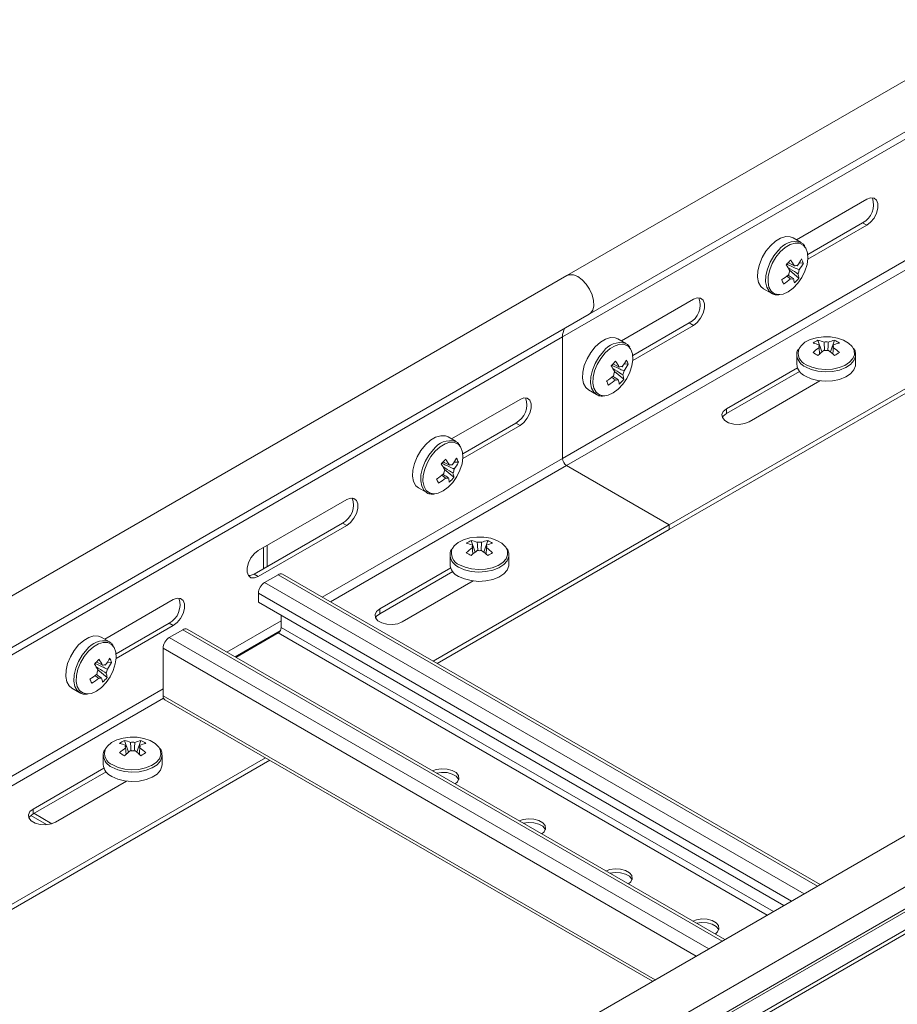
# Model space of a CAD drawing. Header units: millimetres. Extents: x -6 to 5206, y -8403 to -276.
# Tile 46 of 65: x 568 to 747, y -2610 to -2409. Entities that reach past the tile are written whole.
import ezdxf

# ---------------------------------------------------------------- set-up
doc = ezdxf.new("R2010")
doc.units = ezdxf.units.MM

msp = doc.modelspace()

# ---------------------------------------------------------------- linework, layer by layer
at = {"color": 7, "linetype": 'Continuous', "lineweight": 15}
for p, q in [((1945.48, -1730.3), (679.76, -2460.98)), ((684.31, -2468.86), (1950.03, -1738.18)), ((678.87, -2473.47), (1944.59, -1742.79)), ((740.92, -2445.4), (726.59, -2453.68)), ((700.65, -2511.8), (807.46, -2450.14)), ((700.65, -2512.78), (808.31, -2450.63)), ((728.9, -2456.67), (740.07, -2450.22)), ((728.91, -2457.64), (740.92, -2450.71)), ((740.07, -2450.22), (740.92, -2450.71)), ((727.53, -2454.22), (725.89, -2453.27)), ((727.53, -2454.22), (727.44, -2454.17)), ((727.99, -2458.43), (727.14, -2458.37)), ((679.76, -2460.98), (292.97, -2684.27)), ((727.08, -2461.5), (725.2, -2459.92)), ((719.89, -2463.66), (721.53, -2464.61)), ((705.57, -2465.81), (690.88, -2474.29)), ((297.52, -2692.15), (684.31, -2468.86)), ((693.19, -2477.29), (704.72, -2470.63)), ((693.2, -2478.26), (705.57, -2471.12)), ((704.72, -2470.63), (705.57, -2471.12)), ((292.09, -2696.76), (678.87, -2473.47)), ((678.87, -2473.47), (678.87, -2498.25)), ((691.82, -2474.83), (690.18, -2473.88)), ((691.82, -2474.83), (691.73, -2474.78)), ((730.96, -2474.16), (731.79, -2476.54)), ((731.2, -2475.12), (731.22, -2475.44)), ((734.33, -2474.16), (733.51, -2476.54)), ((726.65, -2477.14), (726.65, -2479.04)), ((738.65, -2479.04), (738.65, -2477.14)), ((692.28, -2479.04), (691.44, -2478.99)), ((726.78, -2479.77), (712.32, -2488.13)), ((691.37, -2482.11), (689.49, -2480.53)), ((727.21, -2480.51), (712.32, -2489.11)), ((716.91, -2490.78), (731.38, -2482.43)), ((684.18, -2484.28), (685.83, -2485.23)), ((670.21, -2486.22), (656.23, -2494.29)), ((712.32, -2489.11), (712.32, -2488.13)), ((669.36, -2491.04), (658.54, -2497.29)), ((658.56, -2498.26), (670.21, -2491.53)), ((670.21, -2491.53), (669.36, -2491.04)), ((657.18, -2494.84), (655.53, -2493.89)), ((657.18, -2494.84), (657.08, -2494.79)), ((657.63, -2499.04), (656.79, -2498.99)), ((679.72, -2499.72), (700.65, -2511.8)), ((913.14, -2499.51), (708.08, -2617.89)), ((913.84, -2499.92), (708.78, -2618.3)), ((656.72, -2502.11), (654.84, -2500.54)), ((649.53, -2504.28), (651.18, -2505.23)), ((634.86, -2506.63), (616.82, -2517.04)), ((634.01, -2511.45), (615.98, -2521.86)), ((616.82, -2522.35), (634.86, -2511.94)), ((634.86, -2511.94), (634.01, -2511.45)), ((652.49, -2539.6), (700.65, -2511.8)), ((700.65, -2511.8), (700.65, -2512.78)), ((653.34, -2540.09), (700.65, -2512.78)), ((618.63, -2520.33), (618.63, -2516)), ((660.25, -2514.98), (661.08, -2517.36)), ((660.49, -2515.94), (660.51, -2516.26)), ((663.62, -2514.98), (662.8, -2517.36)), ((617.92, -2520.53), (617.92, -2516.41)), ((655.94, -2517.96), (655.94, -2519.86)), ((667.94, -2519.86), (667.94, -2517.96)), ((616.82, -2522.35), (615.98, -2521.86)), ((617.91, -2520.74), (617.92, -2520.53)), ((618.13, -2523.56), (620.89, -2521.97)), ((731.43, -2585.17), (621.79, -2521.88)), ((656.07, -2520.6), (641.61, -2528.95)), ((641.61, -2529.93), (656.5, -2521.33)), ((646.2, -2531.6), (660.67, -2523.25)), ((616.86, -2527.56), (616.86, -2525.77)), ((599.5, -2527.04), (585.52, -2535.11)), ((724.04, -2589.44), (616.86, -2527.56)), ((641.61, -2529.93), (641.61, -2528.95)), ((598.65, -2531.86), (587.83, -2538.11)), ((599.5, -2532.35), (598.65, -2531.86)), ((621.53, -2530.26), (621.53, -2532.74)), ((587.85, -2539.08), (599.5, -2532.35)), ((598.69, -2534.79), (601.44, -2533.2)), ((711.98, -2596.4), (602.34, -2533.11)), ((620.89, -2533.84), (612.25, -2538.83)), ((586.47, -2535.66), (584.82, -2534.71)), ((586.47, -2535.66), (586.37, -2535.61)), ((813.16, -2537.99), (426.37, -2761.28)), ((597.41, -2546.66), (597.41, -2536.99)), ((586.92, -2539.86), (586.08, -2539.81)), ((586.01, -2542.93), (584.13, -2541.36)), ((431.12, -2769.02), (817.91, -2545.73)), ((578.82, -2545.1), (580.47, -2546.05)), ((597.79, -2547.49), (697.25, -2604.9)), ((431.25, -2773.43), (818.03, -2550.14)), ((431.49, -2773.86), (818.28, -2550.58)), ((589.54, -2555.8), (590.37, -2558.18)), ((592.91, -2555.8), (592.09, -2558.18)), ((589.78, -2556.77), (589.8, -2557.08)), ((440.36, -2662.07), (618.31, -2559.33)), ((441.21, -2662.56), (619.16, -2559.82)), ((585.23, -2558.78), (585.23, -2560.68)), ((597.23, -2560.68), (597.23, -2558.78)), ((585.36, -2561.42), (570.9, -2569.77)), ((570.9, -2570.75), (585.79, -2562.15)), ((575.49, -2572.42), (589.96, -2564.07)), ((570.9, -2570.75), (570.9, -2569.77)), ((573.65, -2572.95), (570.43, -2571.09)), ((574.72, -2572.75), (571.07, -2570.64))]:
    msp.add_line(p, q, dxfattribs=at)
at = {"color": 8, "linetype": 'Continuous', "lineweight": 15}
for p, q in [((678.87, -2498.25), (786.56, -2436.08)), ((679.72, -2499.72), (786.67, -2437.98)), ((629.86, -2526.54), (678.87, -2498.25)), ((631.56, -2527.52), (679.72, -2499.72)), ((618.1, -2520.64), (617.92, -2520.53)), ((730.9, -2585.48), (620.89, -2521.97)), ((728.14, -2587.07), (618.13, -2523.56)), ((725.59, -2588.54), (616.86, -2525.77)), ((610.42, -2537.77), (621.53, -2531.35)), ((711.45, -2596.7), (601.44, -2533.2)), ((612.11, -2538.75), (621.29, -2533.45)), ((720.62, -2591.41), (620.89, -2533.84)), ((721.89, -2590.68), (621.53, -2532.74)), ((708.69, -2598.3), (598.69, -2534.79)), ((706.15, -2599.77), (597.41, -2536.99)), ((417.73, -2649), (597.41, -2545.27)), ((419.43, -2649.98), (597.51, -2547.18)), ((697.78, -2604.6), (597.41, -2546.66))]:
    msp.add_line(p, q, dxfattribs=at)
at = {"color": 7, "linetype": 'Continuous', "lineweight": 15, "flags": 128}
for points in [[(740.92, -2450.71), (741.71, -2450.1), (742.4, -2449.24), (742.91, -2448.24), (743.18, -2447.21), (743.18, -2446.29), (742.91, -2445.58), (742.4, -2445.17), (741.71, -2445.11), (740.92, -2445.4)], [(725.89, -2453.27), (725.33, -2453.05), (724.39, -2453.02), (723.36, -2453.33), (722.3, -2453.96), (721.27, -2454.87)], [(721.27, -2454.87), (720.35, -2456.01), (719.58, -2457.31), (719.02, -2458.68), (718.71, -2460.03), (718.66, -2461.29), (718.87, -2462.37), (719.34, -2463.2), (719.89, -2463.66)], [(723.19, -2464.86), (723.89, -2464.73), (724.91, -2464.27), (725.92, -2463.52), (726.86, -2462.53), (727.68, -2461.35), (728.32, -2460.05), (728.75, -2458.73), (728.92, -2457.47), (728.84, -2456.34), (728.51, -2455.41), (728.45, -2455.31)], [(684.31, -2468.86), (684.59, -2468.66), (685.03, -2468.01), (685.24, -2467.12), (685.2, -2466.06), (684.91, -2464.91), (684.39, -2463.76), (683.7, -2462.7), (682.87, -2461.81), (681.98, -2461.17), (681.09, -2460.83), (680.27, -2460.8), (679.76, -2460.98)], [(684.31, -2468.86), (684.59, -2468.66), (685.03, -2468.01), (685.24, -2467.12), (685.2, -2466.06), (684.91, -2464.91), (684.39, -2463.76), (683.7, -2462.7), (682.87, -2461.81), (681.98, -2461.17), (681.09, -2460.83), (680.27, -2460.8), (679.76, -2460.98)], [(705.57, -2471.12), (706.35, -2470.51), (707.04, -2469.65), (707.56, -2468.65), (707.83, -2467.62), (707.83, -2466.7), (707.56, -2465.99), (707.04, -2465.58), (706.35, -2465.52), (705.57, -2465.81)], [(690.18, -2473.88), (689.62, -2473.67), (688.68, -2473.63), (687.65, -2473.94), (686.59, -2474.57), (685.56, -2475.49)], [(738.02, -2475.57), (737.94, -2475.46), (737.21, -2474.74), (736.19, -2474.15), (734.94, -2473.73), (733.55, -2473.49), (732.1, -2473.47), (730.69, -2473.65), (729.4, -2474.03), (728.32, -2474.58), (727.51, -2475.27), (727.12, -2475.83)], [(685.56, -2475.49), (684.64, -2476.63), (683.87, -2477.92), (683.32, -2479.29), (683, -2480.65), (682.95, -2481.9), (683.17, -2482.98), (683.63, -2483.82), (684.18, -2484.28)], [(687.48, -2485.47), (688.18, -2485.34), (689.2, -2484.89), (690.21, -2484.14), (691.16, -2483.14), (691.97, -2481.96), (692.61, -2480.67), (693.04, -2479.35), (693.21, -2478.08), (693.13, -2476.95), (692.8, -2476.02), (692.74, -2475.92)], [(726.65, -2477.14), (726.65, -2477.25), (726.66, -2477.32)], [(728.41, -2481.49), (729.59, -2482.02), (730.97, -2482.37), (732.46, -2482.5), (733.96, -2482.42), (735.37, -2482.13), (736.62, -2481.64), (737.61, -2480.99), (738.29, -2480.22), (738.62, -2479.37), (738.65, -2479.04)], [(670.21, -2491.53), (671, -2490.92), (671.69, -2490.06), (672.2, -2489.06), (672.47, -2488.03), (672.47, -2487.11), (672.2, -2486.4), (671.69, -2485.99), (671, -2485.93), (670.21, -2486.22)], [(712.32, -2488.13), (711.67, -2488.66), (711.38, -2489.29), (711.48, -2489.94), (711.95, -2490.53), (712.75, -2490.99), (713.78, -2491.26), (714.9, -2491.32), (715.99, -2491.15), (716.91, -2490.78)], [(712.32, -2489.11), (711.67, -2489.64), (711.48, -2489.94)], [(655.53, -2493.89), (654.98, -2493.67), (654.04, -2493.63), (653, -2493.94), (651.94, -2494.57), (650.91, -2495.49)], [(650.91, -2495.49), (649.99, -2496.63), (649.22, -2497.93), (648.67, -2499.29), (648.35, -2500.65), (648.3, -2501.9), (648.52, -2502.98), (648.98, -2503.82), (649.53, -2504.28)], [(652.83, -2505.48), (653.53, -2505.35), (654.55, -2504.89), (655.56, -2504.14), (656.51, -2503.14), (657.33, -2501.96), (657.97, -2500.67), (658.39, -2499.35), (658.57, -2498.09), (658.49, -2496.95), (658.16, -2496.03), (658.09, -2495.92)], [(634.86, -2511.94), (635.64, -2511.33), (636.33, -2510.47), (636.85, -2509.47), (637.12, -2508.44), (637.12, -2507.52), (636.85, -2506.81), (636.33, -2506.4), (635.64, -2506.34), (634.86, -2506.63)], [(667.31, -2516.39), (667.23, -2516.28), (666.5, -2515.56), (665.47, -2514.97), (664.23, -2514.55), (662.84, -2514.31), (661.39, -2514.29), (659.98, -2514.47), (658.69, -2514.85), (657.61, -2515.4), (656.79, -2516.09), (656.41, -2516.65)], [(616.82, -2517.04), (616.04, -2517.66), (615.35, -2518.52), (614.83, -2519.52), (614.56, -2520.54), (614.56, -2521.46), (614.83, -2522.17), (615.35, -2522.58), (616.04, -2522.64), (616.82, -2522.35)], [(655.94, -2517.96), (655.94, -2518.07), (655.95, -2518.14)], [(657.69, -2522.31), (658.88, -2522.84), (660.26, -2523.19), (661.75, -2523.33), (663.25, -2523.24), (664.66, -2522.95), (665.91, -2522.46), (666.9, -2521.81), (667.58, -2521.04), (667.91, -2520.19), (667.94, -2519.86)], [(615.98, -2521.86), (615.19, -2522.15), (614.83, -2522.17)], [(599.5, -2532.35), (600.29, -2531.74), (600.98, -2530.88), (601.49, -2529.88), (601.76, -2528.85), (601.76, -2527.93), (601.49, -2527.22), (600.98, -2526.81), (600.29, -2526.75), (599.5, -2527.04)], [(641.61, -2528.95), (640.96, -2529.48), (640.67, -2530.11), (640.77, -2530.76), (641.24, -2531.35), (642.04, -2531.81), (643.06, -2532.08), (644.19, -2532.14), (645.28, -2531.97), (646.2, -2531.6)], [(640.77, -2530.76), (640.96, -2530.46), (641.61, -2529.93)], [(584.82, -2534.71), (584.26, -2534.49), (583.33, -2534.45), (582.29, -2534.76), (581.23, -2535.4), (580.2, -2536.31)], [(580.2, -2536.31), (579.28, -2537.45), (578.51, -2538.75), (577.96, -2540.11), (577.64, -2541.47), (577.59, -2542.73), (577.81, -2543.8), (578.27, -2544.64), (578.82, -2545.1)], [(582.12, -2546.3), (582.82, -2546.17), (583.84, -2545.71), (584.85, -2544.96), (585.8, -2543.96), (586.62, -2542.78), (587.26, -2541.49), (587.68, -2540.17), (587.85, -2538.91), (587.78, -2537.77), (587.44, -2536.85), (587.38, -2536.74)], [(597.79, -2547.49), (597.79, -2547.49), (597.63, -2547.35), (597.51, -2547.17), (597.44, -2546.93), (597.41, -2546.66)], [(596.6, -2557.21), (596.52, -2557.1), (595.79, -2556.38), (594.76, -2555.79), (593.52, -2555.37), (592.13, -2555.13), (590.68, -2555.11), (589.27, -2555.29), (587.98, -2555.67), (586.9, -2556.22), (586.08, -2556.91), (585.69, -2557.47)], [(585.23, -2558.78), (585.23, -2558.89), (585.23, -2558.96)], [(586.98, -2563.13), (588.17, -2563.66), (589.55, -2564.01), (591.04, -2564.15), (592.54, -2564.06), (593.95, -2563.77), (595.19, -2563.28), (596.19, -2562.63), (596.87, -2561.86), (597.2, -2561.01), (597.23, -2560.68)], [(656.97, -2564.64), (657.46, -2564.21), (657.75, -2563.58), (657.65, -2562.93), (657.17, -2562.34), (656.38, -2561.88), (655.35, -2561.61), (654.23, -2561.55), (653.14, -2561.72), (652.39, -2562)], [(657.7, -2563.79), (657.65, -2563.67), (657.17, -2563.08), (656.38, -2562.62), (655.35, -2562.34), (654.23, -2562.28), (653.16, -2562.45)], [(570.9, -2569.77), (570.25, -2570.3), (569.96, -2570.93), (570.06, -2571.58), (570.53, -2572.17), (571.33, -2572.63), (572.35, -2572.9), (573.48, -2572.96), (574.57, -2572.79), (575.49, -2572.42)], [(570.06, -2571.58), (570.25, -2571.28), (570.9, -2570.75)], [(674.65, -2574.85), (675.14, -2574.42), (675.43, -2573.79), (675.33, -2573.14), (674.85, -2572.55), (674.05, -2572.09), (673.03, -2571.81), (671.91, -2571.75), (670.82, -2571.92), (670.07, -2572.2)], [(675.38, -2573.99), (675.33, -2573.87), (674.85, -2573.28), (674.05, -2572.82), (673.03, -2572.55), (671.91, -2572.49), (670.84, -2572.65)], [(692.33, -2585.05), (692.81, -2584.62), (693.11, -2583.99), (693.01, -2583.34), (692.53, -2582.75), (691.73, -2582.29), (690.71, -2582.02), (689.58, -2581.96), (688.49, -2582.13), (687.74, -2582.41)], [(693.06, -2584.2), (693.01, -2584.08), (692.53, -2583.49), (691.73, -2583.03), (690.71, -2582.75), (689.58, -2582.69), (688.52, -2582.86)], [(710.01, -2595.26), (710.49, -2594.83), (710.78, -2594.2), (710.68, -2593.55), (710.21, -2592.96), (709.41, -2592.5), (708.39, -2592.22), (707.26, -2592.16), (706.17, -2592.33), (705.42, -2592.61)], [(710.73, -2594.4), (710.68, -2594.28), (710.21, -2593.69), (709.41, -2593.23), (708.39, -2592.96), (707.26, -2592.9), (706.2, -2593.06)]]:
    msp.add_lwpolyline(points, dxfattribs=at)
at = {"color": 8, "linetype": 'Continuous', "lineweight": 15, "flags": 128}
for points in [[(722.91, -2455.82), (721.99, -2456.96), (721.23, -2458.26), (720.67, -2459.63), (720.36, -2460.98), (720.3, -2462.24), (720.52, -2463.32), (720.99, -2464.15), (721.57, -2464.63)], [(728.45, -2455.31), (727.95, -2454.75), (727.2, -2454.39), (726.29, -2454.35), (725.3, -2454.65), (724.27, -2455.26), (723.29, -2456.14)], [(723.29, -2456.14), (722.4, -2457.24), (721.66, -2458.48), (721.13, -2459.8), (720.83, -2461.1), (720.78, -2462.31), (720.98, -2463.35), (721.43, -2464.15), (722.1, -2464.67), (722.93, -2464.86), (723.19, -2464.86)], [(692.74, -2475.92), (692.24, -2475.36), (691.49, -2475), (690.58, -2474.97), (689.59, -2475.27), (688.57, -2475.87), (687.58, -2476.75)], [(728.57, -2479.14), (729.71, -2479.65), (731.04, -2479.98), (732.47, -2480.11), (733.91, -2480.04), (735.27, -2479.75), (736.46, -2479.28), (737.42, -2478.66), (738.08, -2477.91), (738.39, -2477.1), (738.35, -2476.26), (738.02, -2475.57)], [(687.21, -2476.44), (686.28, -2477.58), (685.52, -2478.87), (684.96, -2480.24), (684.65, -2481.6), (684.6, -2482.85), (684.81, -2483.93), (685.28, -2484.76), (685.87, -2485.25)], [(687.58, -2476.75), (686.69, -2477.85), (685.95, -2479.1), (685.42, -2480.41), (685.12, -2481.72), (685.07, -2482.92), (685.27, -2483.96), (685.72, -2484.76), (686.39, -2485.28), (687.22, -2485.48), (687.48, -2485.47)], [(728.41, -2479.59), (729.59, -2480.13), (730.97, -2480.47), (732.46, -2480.61), (733.96, -2480.52), (735.37, -2480.23), (736.62, -2479.74), (737.61, -2479.09), (738.29, -2478.32), (738.62, -2477.47), (738.65, -2477.12)], [(658.09, -2495.92), (657.59, -2495.36), (656.84, -2495), (655.93, -2494.97), (654.94, -2495.27), (653.92, -2495.88), (652.93, -2496.76)], [(652.56, -2496.44), (651.63, -2497.58), (650.87, -2498.88), (650.31, -2500.24), (650, -2501.6), (649.95, -2502.85), (650.16, -2503.93), (650.63, -2504.77), (651.22, -2505.25)], [(652.93, -2496.76), (652.04, -2497.85), (651.31, -2499.1), (650.77, -2500.42), (650.47, -2501.72), (650.42, -2502.93), (650.63, -2503.96), (651.08, -2504.77), (651.74, -2505.28), (652.58, -2505.48), (652.83, -2505.48)], [(657.69, -2520.41), (658.88, -2520.95), (660.26, -2521.29), (661.75, -2521.43), (663.25, -2521.34), (664.66, -2521.05), (665.91, -2520.56), (666.9, -2519.91), (667.58, -2519.14), (667.91, -2518.29), (667.94, -2517.94)], [(657.86, -2519.96), (659, -2520.47), (660.33, -2520.8), (661.76, -2520.93), (663.2, -2520.86), (664.56, -2520.57), (665.75, -2520.1), (666.71, -2519.48), (667.37, -2518.73), (667.68, -2517.92), (667.64, -2517.08), (667.31, -2516.39)], [(587.38, -2536.74), (586.88, -2536.18), (586.13, -2535.82), (585.22, -2535.79), (584.23, -2536.09), (583.21, -2536.7), (582.22, -2537.58)], [(581.85, -2537.26), (580.92, -2538.4), (580.16, -2539.7), (579.6, -2541.06), (579.29, -2542.42), (579.24, -2543.67), (579.45, -2544.75), (579.92, -2545.59), (580.51, -2546.07)], [(582.22, -2537.58), (581.33, -2538.67), (580.6, -2539.92), (580.06, -2541.24), (579.76, -2542.54), (579.71, -2543.75), (579.92, -2544.78), (580.37, -2545.59), (581.03, -2546.1), (581.87, -2546.3), (582.12, -2546.3)], [(587.15, -2560.78), (588.29, -2561.29), (589.62, -2561.62), (591.05, -2561.75), (592.49, -2561.68), (593.85, -2561.39), (595.04, -2560.92), (596, -2560.3), (596.66, -2559.55), (596.97, -2558.74), (596.93, -2557.9), (596.6, -2557.21)], [(586.98, -2561.23), (588.17, -2561.77), (589.55, -2562.11), (591.04, -2562.25), (592.54, -2562.17), (593.95, -2561.87), (595.19, -2561.38), (596.19, -2560.73), (596.87, -2559.96), (597.2, -2559.11), (597.23, -2558.77)]]:
    msp.add_lwpolyline(points, dxfattribs=at)
at = {"color": 7, "linetype": 'Continuous', "lineweight": 15}
for centre, radius, start, end in [((738.11, -2446.51), 4.2, 297.9036, 19.6073), ((710.25, -2444.35), 20.26, 314.609, 318.4242), ((712.23, -2466.85), 15.99, 29.3894, 34.5214), ((719.02, -2453.14), 9.67, 323.038, 332.6603), ((723.06, -2460.14), 5.21, 19.1439, 29.4059), ((711.28, -2467.85), 16.02, 29.3946, 34.5162), ((723.43, -2458.49), 1.16, 341.77, 350.7239), ((726.52, -2459.67), 0.752, 72.789, 118.3653), ((724.92, -2459.58), 2.21, 332.428, 354.4021), ((719.4, -2453.99), 9.67, 323.039, 332.6594), ((716.86, -2451.17), 12.6, 302.1246, 310.1862), ((614.13, -2511.69), 120.26, 24.0467, 24.4911), ((717.25, -2452.02), 12.6, 302.1233, 310.1843), ((727.2, -2461.01), 2.21, 152.4365, 174.3936), ((725.6, -2460.93), 0.752, 252.8149, 298.3489), ((722.11, -2462.88), 4.06, 5.6816, 18.5021), ((720.04, -2455.75), 9.09, 312.2613, 320.7719), ((723.03, -2461.9), 4.06, 5.6816, 18.5021), ((702.75, -2466.92), 4.2, 297.9, 19.6109), ((681.74, -2473.34), 2.87, 145.539, 182.6909), ((733.93, -2480.45), 6.96, 115.2173, 124.7773), ((728.64, -2481.11), 6.51, 66.8783, 78.3416), ((738.68, -2485.79), 12.61, 126.3892, 133.7643), ((729.65, -2480.53), 6.51, 66.8783, 78.3416), ((731.66, -2475.38), 0.53, 151.0864, 208.9088), ((732.65, -2477.08), 2.58, 80.0866, 99.915), ((735.65, -2480.53), 6.51, 101.6581, 113.1221), ((736.65, -2481.11), 6.51, 101.6581, 113.1221), ((733.63, -2475.38), 0.53, 331.0864, 28.9088), ((726.61, -2485.79), 12.61, 46.2367, 53.6098), ((731.37, -2480.44), 6.95, 55.2165, 64.7889), ((720.03, -2495.05), 20.88, 58.4118, 61.5936), ((739.68, -2486.36), 12.61, 126.3892, 133.7643), ((732.65, -2473.68), 2.58, 260.0866, 279.915), ((725.61, -2486.37), 12.61, 46.2367, 53.6098), ((745.23, -2494.97), 20.79, 118.3999, 121.5948), ((674.55, -2464.97), 20.25, 314.6067, 318.4241), ((675.63, -2488.42), 15.95, 29.3826, 34.5281), ((687.73, -2479.1), 1.15, 341.7618, 350.7768), ((676.55, -2487.45), 15.96, 29.381, 34.522), ((690.81, -2480.28), 0.752, 72.8078, 118.3544), ((683.3, -2473.75), 9.67, 323.0432, 332.6584), ((683.7, -2474.6), 9.66, 323.0363, 332.662), ((687.36, -2480.75), 5.2, 19.1336, 29.4162), ((729.53, -2478.83), 2.89, 184.1948, 247.1244), ((681.15, -2471.78), 12.61, 302.1254, 310.1847), ((691.49, -2481.62), 2.21, 152.436, 174.4032), ((689.22, -2480.2), 2.21, 332.436, 354.4032), ((687.32, -2482.51), 4.07, 5.6804, 18.4915), ((570.71, -2535.8), 128.72, 24.0673, 24.4825), ((681.54, -2472.63), 12.6, 302.1233, 310.1849), ((689.89, -2481.54), 0.752, 252.8149, 298.3489), ((686.4, -2483.49), 4.06, 5.6816, 18.5021), ((684.33, -2476.36), 9.09, 312.2613, 320.7719), ((667.39, -2487.33), 4.2, 297.9016, 19.6094), ((639.9, -2484.97), 20.26, 314.609, 318.4242), ((640.97, -2508.43), 15.96, 29.381, 34.522), ((653.27, -2499.15), 0.956, 340.8467, 351.6919), ((641.85, -2507.49), 16.02, 29.3946, 34.5162), ((656.16, -2500.29), 0.752, 72.7984, 118.3559), ((648.66, -2493.76), 9.66, 323.038, 332.6635), ((649.05, -2494.61), 9.66, 323.0363, 332.662), ((652.72, -2500.75), 5.2, 19.1336, 29.4162), ((680.71, -2498.16), 1.84, 182.6065, 237.3927), ((646.5, -2491.78), 12.61, 302.1254, 310.1847), ((656.84, -2501.63), 2.21, 152.436, 174.4032), ((654.57, -2500.2), 2.21, 332.436, 354.4032), ((652.67, -2502.52), 4.07, 5.7005, 18.4831), ((536.06, -2555.8), 128.72, 24.0673, 24.4825), ((646.89, -2492.63), 12.6, 302.1225, 310.1858), ((655.24, -2501.54), 0.753, 252.8243, 298.3474), ((651.74, -2503.5), 4.07, 5.7005, 18.4831), ((649.68, -2496.36), 9.09, 312.2632, 320.77), ((632.04, -2507.74), 4.2, 297.9, 19.6109), ((663.22, -2521.27), 6.96, 115.2175, 124.7771), ((657.93, -2521.93), 6.51, 66.8783, 78.3416), ((658.94, -2521.35), 6.51, 66.8783, 78.3416), ((660.95, -2516.2), 0.53, 151.0864, 208.9088), ((661.94, -2517.91), 2.58, 80.0897, 99.9056), ((664.94, -2521.35), 6.51, 101.6568, 113.1233), ((665.94, -2521.93), 6.51, 101.6568, 113.1233), ((662.92, -2516.2), 0.53, 331.1132, 28.9009), ((660.66, -2521.26), 6.95, 55.2165, 64.7889), ((667.97, -2526.61), 12.61, 126.39, 133.7635), ((649.32, -2535.87), 20.88, 58.4118, 61.5936), ((668.97, -2527.19), 12.61, 126.39, 133.7635), ((661.94, -2514.5), 2.58, 260.0866, 279.915), ((654.9, -2527.19), 12.61, 46.2367, 53.6098), ((655.9, -2526.61), 12.61, 46.2367, 53.6098), ((674.52, -2535.79), 20.8, 118.3999, 121.5947), ((658.82, -2519.65), 2.89, 184.1974, 247.1218), ((621.42, -2522.71), 0.905, 65.6974, 125.6147), ((619.62, -2525.89), 2.77, 122.6035, 177.3976), ((596.68, -2528.15), 4.2, 297.9009, 19.61), ((601.97, -2533.93), 0.905, 65.6884, 125.6237), ((620.14, -2532.68), 1.38, 302.6015, 357.4007), ((600.18, -2537.12), 2.77, 122.6035, 177.3976), ((569.19, -2525.79), 20.26, 314.609, 318.4242), ((582.56, -2539.97), 0.956, 340.8467, 351.6919), ((571.14, -2548.31), 16.02, 29.3946, 34.5162), ((577.95, -2534.57), 9.67, 323.038, 332.6603), ((578.33, -2535.42), 9.67, 323.0414, 332.6601), ((581.99, -2541.58), 5.22, 19.1421, 29.3958), ((570.21, -2549.28), 16.02, 29.3946, 34.5162), ((586.13, -2542.45), 2.21, 152.428, 174.4021), ((585.45, -2541.11), 0.752, 72.7984, 118.3559), ((583.86, -2541.02), 2.21, 332.4365, 354.3936), ((581.97, -2543.33), 4.06, 5.6816, 18.5021), ((575.79, -2532.6), 12.6, 302.1246, 310.1855), ((470.85, -2594.14), 122.69, 24.0571, 24.4927), ((576.18, -2533.45), 12.6, 302.1233, 310.1843), ((584.53, -2542.36), 0.752, 252.8055, 298.3583), ((581.03, -2544.32), 4.07, 5.7005, 18.4831), ((578.97, -2537.19), 9.09, 312.2613, 320.7719), ((592.51, -2562.09), 6.96, 115.2175, 124.7771), ((588.23, -2562.17), 6.51, 66.8783, 78.3416), ((591.23, -2558.73), 2.58, 80.093, 99.9086), ((594.23, -2562.18), 6.51, 101.6614, 113.1187), ((589.94, -2562.11), 6.98, 55.2368, 64.7685), ((587.22, -2562.75), 6.51, 66.8783, 78.3416), ((597.26, -2567.43), 12.61, 126.3908, 133.7627), ((598.27, -2568.01), 12.61, 126.3908, 133.7627), ((590.24, -2557.02), 0.53, 151.0864, 208.9088), ((591.23, -2555.32), 2.58, 260.0866, 279.915), ((584.19, -2568.01), 12.61, 46.2367, 53.6098), ((595.23, -2562.76), 6.51, 101.6614, 113.1187), ((592.21, -2557.02), 0.53, 331.1039, 28.8914), ((585.19, -2567.43), 12.61, 46.2367, 53.6098), ((578.64, -2576.63), 20.81, 58.4063, 61.5991), ((603.81, -2576.61), 20.8, 118.3999, 121.5947), ((588.11, -2560.47), 2.89, 184.2102, 247.1091)]:
    msp.add_arc(centre, radius, start, end, dxfattribs=at)
at = {"color": 8, "linetype": 'Continuous', "lineweight": 15}
for centre, radius, start, end in [((726.35, -2458.21), 4.18, 74.8665, 145.2617), ((690.64, -2478.82), 4.18, 74.8671, 145.2615), ((729.45, -2476.78), 2.52, 157.868, 249.5267), ((729.71, -2476.78), 3.11, 190.0886, 245.0917), ((655.99, -2498.82), 4.18, 74.8665, 145.2617), ((658.74, -2517.6), 2.52, 157.868, 249.5267), ((659, -2517.6), 3.11, 190.0926, 245.0877), ((585.28, -2539.64), 4.18, 74.8665, 145.2617), ((588.03, -2558.42), 2.52, 157.869, 249.5288), ((588.29, -2558.42), 3.11, 190.0926, 245.0877)]:
    msp.add_arc(centre, radius, start, end, dxfattribs=at)
at = {"color": 7, "linetype": 'Continuous', "lineweight": 15}
for points, knots in [([(728.28, -2454.94), (728.17, -2454.79), (727.95, -2454.45), (727.6, -2454.28), (727.41, -2454.19)], [0, 0, 0, 0, 0.459639, 1, 1, 1, 1]), ([(724.58, -2458.62), (724.63, -2458.65), (725.39, -2458.99), (726.23, -2459.39), (727.03, -2459.76), (727.13, -2459.8)], [0, 0, 0, 0, 0.058215, 0.887231, 1, 1, 1, 1]), ([(726.89, -2460.61), (726.79, -2460.55), (726.1, -2460.12), (725.41, -2459.69), (724.82, -2459.31)], [0, 0, 0, 0, 0.132784, 1, 1, 1, 1]), ([(724.87, -2458.33), (725.21, -2458.51), (725.64, -2458.73), (726.08, -2458.96), (726.16, -2459.01)], [0, 0, 0, 0, 0.800871, 1, 1, 1, 1]), ([(725.38, -2461.64), (725.3, -2461.59), (725.03, -2461.4), (724.77, -2461.22), (724.59, -2461.09)], [0, 0, 0, 0, 0.314301, 1, 1, 1, 1]), ([(724.89, -2460.92), (725.15, -2461.08), (725.51, -2461.31), (725.87, -2461.53), (725.96, -2461.59)], [0, 0, 0, 0, 0.743512, 1, 1, 1, 1]), ([(721.59, -2464.63), (721.6, -2464.64), (721.83, -2464.83), (722.32, -2464.94), (722.81, -2464.91), (722.99, -2464.9)], [0, 0, 0, 0, 0.027223, 0.636337, 1, 1, 1, 1]), ([(692.57, -2475.55), (692.46, -2475.4), (692.24, -2475.07), (691.89, -2474.9), (691.7, -2474.8)], [0, 0, 0, 0, 0.459658, 1, 1, 1, 1]), ([(731.3, -2476.98), (731.27, -2476.63), (731.24, -2476.18), (731.21, -2475.74), (731.2, -2475.64)], [0, 0, 0, 0, 0.779782, 1, 1, 1, 1]), ([(732.32, -2476.24), (732.29, -2475.78), (732.25, -2475.22), (732.21, -2474.65), (732.2, -2474.54)], [0, 0, 0, 0, 0.810739, 1, 1, 1, 1]), ([(733.09, -2474.54), (733.08, -2474.65), (733.05, -2475.21), (733.01, -2475.77), (732.98, -2476.23)], [0, 0, 0, 0, 0.190188, 1, 1, 1, 1]), ([(734.1, -2475.64), (734.09, -2475.74), (734.06, -2476.18), (734.02, -2476.63), (734, -2476.98)], [0, 0, 0, 0, 0.220217, 1, 1, 1, 1]), ([(734.06, -2475.64), (734.07, -2475.58), (734.08, -2475.4), (734.09, -2475.23), (734.1, -2475.12)], [0, 0, 0, 0, 0.380036, 1, 1, 1, 1]), ([(738.61, -2477.12), (738.61, -2476.99), (738.64, -2476.58), (738.46, -2476.09), (738.21, -2475.78), (738.16, -2475.71)], [0, 0, 0, 0, 0.255209, 0.837092, 1, 1, 1, 1]), ([(726.96, -2476.01), (726.92, -2476.06), (726.71, -2476.38), (726.6, -2476.86), (726.68, -2477.25), (726.69, -2477.35)], [0, 0, 0, 0, 0.129905, 0.787639, 1, 1, 1, 1]), ([(688.88, -2479.24), (688.92, -2479.26), (689.68, -2479.61), (690.53, -2480), (691.32, -2480.37), (691.42, -2480.42)], [0, 0, 0, 0, 0.058213, 0.88723, 1, 1, 1, 1]), ([(691.18, -2481.22), (691.09, -2481.17), (690.4, -2480.73), (689.71, -2480.3), (689.11, -2479.93)], [0, 0, 0, 0, 0.132784, 1, 1, 1, 1]), ([(689.16, -2478.94), (689.5, -2479.12), (689.94, -2479.35), (690.37, -2479.58), (690.45, -2479.62)], [0, 0, 0, 0, 0.800871, 1, 1, 1, 1]), ([(689.67, -2482.26), (689.59, -2482.2), (689.33, -2482.02), (689.06, -2481.83), (688.88, -2481.7)], [0, 0, 0, 0, 0.314299, 1, 1, 1, 1]), ([(689.18, -2481.53), (689.44, -2481.7), (689.8, -2481.92), (690.16, -2482.14), (690.25, -2482.2)], [0, 0, 0, 0, 0.7435141, 1, 1, 1, 1]), ([(685.88, -2485.25), (685.89, -2485.26), (686.12, -2485.45), (686.61, -2485.56), (687.1, -2485.53), (687.28, -2485.52)], [0, 0, 0, 0, 0.027222, 0.636304, 1, 1, 1, 1]), ([(657.92, -2495.56), (657.82, -2495.4), (657.59, -2495.07), (657.24, -2494.9), (657.05, -2494.81)], [0, 0, 0, 0, 0.459639, 1, 1, 1, 1]), ([(654.23, -2499.24), (654.28, -2499.26), (655.03, -2499.61), (655.88, -2500), (656.67, -2500.37), (656.77, -2500.42)], [0, 0, 0, 0, 0.058213, 0.88723, 1, 1, 1, 1]), ([(656.53, -2501.23), (656.44, -2501.17), (655.75, -2500.74), (655.06, -2500.3), (654.46, -2499.93)], [0, 0, 0, 0, 0.132784, 1, 1, 1, 1]), ([(654.51, -2498.94), (654.86, -2499.12), (655.29, -2499.35), (655.72, -2499.58), (655.81, -2499.62)], [0, 0, 0, 0, 0.800873, 1, 1, 1, 1]), ([(655.02, -2502.26), (654.94, -2502.2), (654.68, -2502.02), (654.42, -2501.83), (654.24, -2501.7)], [0, 0, 0, 0, 0.314299, 1, 1, 1, 1]), ([(654.53, -2501.53), (654.79, -2501.7), (655.15, -2501.92), (655.51, -2502.15), (655.6, -2502.2)], [0, 0, 0, 0, 0.743512, 1, 1, 1, 1]), ([(651.23, -2505.25), (651.24, -2505.26), (651.47, -2505.45), (651.97, -2505.56), (652.45, -2505.53), (652.63, -2505.52)], [0, 0, 0, 0, 0.027187, 0.636291, 1, 1, 1, 1]), ([(661.61, -2517.06), (661.58, -2516.6), (661.54, -2516.04), (661.5, -2515.47), (661.49, -2515.37)], [0, 0, 0, 0, 0.810739, 1, 1, 1, 1]), ([(662.38, -2515.37), (662.37, -2515.47), (662.34, -2516.03), (662.3, -2516.6), (662.27, -2517.05)], [0, 0, 0, 0, 0.190189, 1, 1, 1, 1]), ([(663.35, -2516.46), (663.36, -2516.4), (663.37, -2516.22), (663.38, -2516.05), (663.39, -2515.94)], [0, 0, 0, 0, 0.380036, 1, 1, 1, 1]), ([(656.25, -2516.83), (656.21, -2516.88), (655.99, -2517.2), (655.89, -2517.68), (655.96, -2518.07), (655.98, -2518.17)], [0, 0, 0, 0, 0.129905, 0.787639, 1, 1, 1, 1]), ([(660.59, -2517.8), (660.56, -2517.45), (660.53, -2517), (660.5, -2516.56), (660.49, -2516.46)], [0, 0, 0, 0, 0.779782, 1, 1, 1, 1]), ([(663.39, -2516.46), (663.38, -2516.56), (663.35, -2517), (663.31, -2517.45), (663.29, -2517.8)], [0, 0, 0, 0, 0.220217, 1, 1, 1, 1]), ([(667.9, -2517.94), (667.9, -2517.81), (667.93, -2517.4), (667.75, -2516.91), (667.5, -2516.6), (667.45, -2516.53)], [0, 0, 0, 0, 0.255209, 0.837092, 1, 1, 1, 1]), ([(587.21, -2536.38), (587.11, -2536.22), (586.88, -2535.89), (586.53, -2535.72), (586.34, -2535.63)], [0, 0, 0, 0, 0.459639, 1, 1, 1, 1]), ([(583.52, -2540.06), (583.57, -2540.08), (584.32, -2540.43), (585.17, -2540.82), (585.96, -2541.19), (586.06, -2541.24)], [0, 0, 0, 0, 0.058213, 0.887231, 1, 1, 1, 1]), ([(583.8, -2539.76), (584.14, -2539.94), (584.58, -2540.17), (585.01, -2540.4), (585.1, -2540.44)], [0, 0, 0, 0, 0.800871, 1, 1, 1, 1]), ([(585.82, -2542.05), (585.73, -2541.99), (585.04, -2541.56), (584.35, -2541.12), (583.75, -2540.75)], [0, 0, 0, 0, 0.132784, 1, 1, 1, 1]), ([(584.31, -2543.08), (584.23, -2543.02), (583.97, -2542.84), (583.7, -2542.65), (583.53, -2542.52)], [0, 0, 0, 0, 0.314301, 1, 1, 1, 1]), ([(583.82, -2542.35), (584.08, -2542.52), (584.44, -2542.74), (584.8, -2542.97), (584.89, -2543.02)], [0, 0, 0, 0, 0.743512, 1, 1, 1, 1]), ([(580.52, -2546.07), (580.53, -2546.08), (580.76, -2546.27), (581.26, -2546.38), (581.74, -2546.35), (581.92, -2546.34)], [0, 0, 0, 0, 0.027223, 0.636337, 1, 1, 1, 1]), ([(590.9, -2557.88), (590.87, -2557.42), (590.83, -2556.86), (590.79, -2556.29), (590.78, -2556.19)], [0, 0, 0, 0, 0.810739, 1, 1, 1, 1]), ([(591.67, -2556.19), (591.66, -2556.29), (591.63, -2556.85), (591.59, -2557.42), (591.56, -2557.87)], [0, 0, 0, 0, 0.190188, 1, 1, 1, 1]), ([(585.54, -2557.65), (585.5, -2557.7), (585.28, -2558.02), (585.18, -2558.5), (585.25, -2558.9), (585.27, -2558.99)], [0, 0, 0, 0, 0.129956, 0.787679, 1, 1, 1, 1]), ([(589.88, -2558.7), (589.86, -2558.33), (589.82, -2557.85), (589.79, -2557.38), (589.78, -2557.28)], [0, 0, 0, 0, 0.792941, 1, 1, 1, 1]), ([(592.67, -2557.28), (592.67, -2557.38), (592.63, -2557.85), (592.6, -2558.32), (592.57, -2558.7)], [0, 0, 0, 0, 0.207808, 1, 1, 1, 1]), ([(592.64, -2557.28), (592.64, -2557.22), (592.66, -2557.04), (592.67, -2556.87), (592.67, -2556.77)], [0, 0, 0, 0, 0.380036, 1, 1, 1, 1]), ([(597.19, -2558.76), (597.19, -2558.63), (597.22, -2558.22), (597.04, -2557.73), (596.79, -2557.42), (596.74, -2557.35)], [0, 0, 0, 0, 0.255209, 0.837092, 1, 1, 1, 1])]:
    msp.add_open_spline(points, degree=3, knots=knots, dxfattribs=at)

doc.saveas('drawing.dxf')
